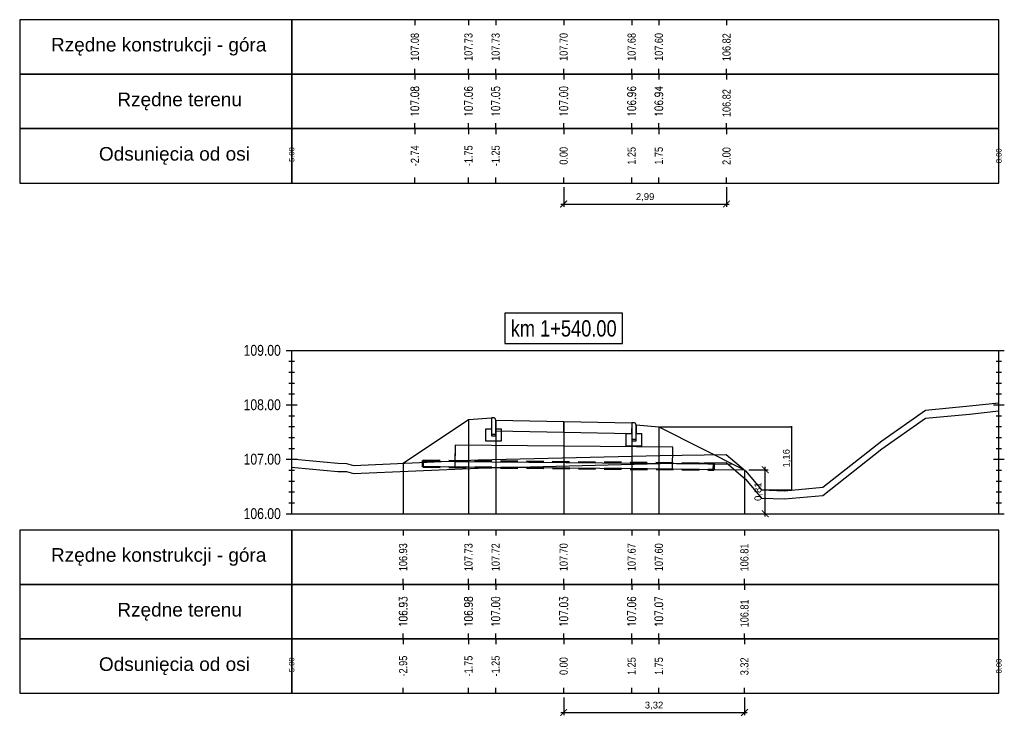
# Model space of a CAD drawing. Extents: x 7537626 to 7538805, y 5722894 to 5725486.
# Tile 72 of 90: x 7538562 to 7538581, y 5725456 to 5725468. Entities that reach past the tile are written whole.
import ezdxf

# ---------------------------------------------------------------- set-up
doc = ezdxf.new("R2010")
doc.units = 0
doc.header["$PDMODE"] = 35
doc.header["$PDSIZE"] = 0.3
doc.linetypes.add('HIDDEN', pattern=[9.525, 6.35, -3.175])
for name, color, linetype in [('C-DROGI-PROFILE', 7, 'Continuous'), ('C-DROGI-PROFILE-ETYKIETY', 7, 'Continuous'), ('C-DROGI-PRZEKROJE-ETYKIETY', 7, 'Continuous'), ('C-POPRZECZKA-przekrój', 2, 'Continuous'), ('C-POPRZECZKA-widok', 1, 'Continuous')]:
    doc.layers.add(name, color=color, linetype=linetype)
for name, color, linetype, true_color in [('C-humus', 7, 'Continuous', 0x003df5), ('C-Teren', 7, 'Continuous', 0x005716), ('poprzeczki', 7, 'Continuous', 0x0000d6)]:
    doc.layers.add(name, color=color, linetype=linetype, true_color=true_color)
doc.layers.add('Pom-plan', color=4, linetype='Continuous', plot=False)
doc.styles.add('2mm08', font='arial.ttf', dxfattribs={"width": 0.8})
doc.styles.add('opis_50', font='arial.ttf', dxfattribs={"height": 0.125})
doc.styles.get("Standard").update_dxf_attribs({"font": 'arial.ttf'})
doc.dimstyles.new('OPIS_50', dxfattribs={"dimscale": 0.5, "dimtxt": 0.125, "dimasz": 0.25, "dimexe": 0.1, "dimexo": 0.15, "dimgap": 0.1, "dimtad": 1, "dimzin": 0, "dimtxsty": 'opis_50', "dimblk": 'ARCHTICK', "dimcen": 0.15, "dimdle": 0.1, "dimaunit": 2, "dimadec": 4, "dimazin": 0, "dimtfac": 1, "dimtmove": 0, "dimatfit": 3, "dimfxl": 1, "dimarcsym": 0})

# ---------------------------------------------------------------- blocks, each defined once
blk = doc.blocks.new('_ArchTick')
at = {"color": 0, "linetype": 'ByBlock', "const_width": 0.15}
blk.add_lwpolyline([(-0.5, -0.5), (0.5, 0.5)], dxfattribs=at)
blk = doc.blocks.new('*D19')
at = {"layer": 'Defpoints', "color": 0, "transparency": 16777216}
for p in [(7538574.225, 5725460.884), (7538576.113, 5725459.723), (7538576.663, 5725459.723)]:
    blk.add_point(p, dxfattribs=at)
at = {"layer": 'poprzeczki', "color": 0, "lineweight": -2, "transparency": 16777216}
for p, q in [((7538574.24, 5725460.884), (7538576.673, 5725460.884)), ((7538576.663, 5725460.894), (7538576.663, 5725459.713)), ((7538576.128, 5725459.723), (7538576.673, 5725459.723))]:
    blk.add_line(p, q, dxfattribs=at)
at = {"layer": 'poprzeczki', "color": 0, "lineweight": -2, "transparency": 16777216, "xscale": 0.025, "yscale": 0.025, "zscale": 0.025}
for p, rotation in [((7538576.663, 5725460.884), 90), ((7538576.663, 5725459.723), 270)]:
    blk.add_blockref('_ArchTick', p, dxfattribs=dict(at, rotation=rotation))
at = {"layer": 'poprzeczki', "color": 0, "transparency": 16777216, "insert": (7538576.578, 5725460.304), "char_height": 0.125, "attachment_point": 5, "rotation": 90, "style": 'opis_50'}
blk.add_mtext('1,16', dxfattribs=at)
blk = doc.blocks.new('geokrata')
at = {"layer": 'C-POPRZECZKA-przekrój', "color": 172, "linetype": 'HIDDEN', "lineweight": 50, "ltscale": 0.05, "true_color": 0x0000cc}
for p, q in [((7538464.885, 5725469.743), (7538470.234, 5725469.689)), ((7538464.887, 5725469.627), (7538470.233, 5725469.573))]:
    blk.add_line(p, q, dxfattribs=at)
at = {"layer": 'C-POPRZECZKA-przekrój', "color": 98, "linetype": 'Continuous', "lineweight": 30, "true_color": 0x006100}
for p, q in [((7538464.892, 5725469.735), (7538465.726, 5725469.726)), ((7538464.893, 5725469.635), (7538465.725, 5725469.626)), ((7538469.225, 5725469.591), (7538470.225, 5725469.581))]:
    blk.add_line(p, q, dxfattribs=at)
for points in [[(7538467.479, 5725470.009), (7538465.479, 5725470.029), (7538465.475, 5725469.629), (7538469.475, 5725469.589), (7538469.479, 5725469.989), (7538467.479, 5725470.009), (7538465.479, 5725470.029), (7538465.476, 5725469.729), (7538470.226, 5725469.681)], [(7538464.892, 5725469.735), (7538464.893, 5725469.635)], [(7538470.225, 5725469.581), (7538470.226, 5725469.681)]]:
    blk.add_lwpolyline(points, dxfattribs=at)
at = {"layer": 'C-POPRZECZKA-przekrój', "color": 172, "linetype": 'HIDDEN', "lineweight": 50, "ltscale": 0.05, "true_color": 0x0000cc}
for points in [[(7538464.885, 5725469.743), (7538464.887, 5725469.627)], [(7538470.233, 5725469.573), (7538470.234, 5725469.689)]]:
    blk.add_lwpolyline(points, dxfattribs=at)
blk = doc.blocks.new('*D242')
at = {"layer": 'Defpoints', "color": 0, "transparency": 16777216}
for p in [(7538572.475, 5725455.986), (7538575.798, 5725455.986), (7538575.798, 5725455.633)]:
    blk.add_point(p, dxfattribs=at)
at = {"layer": 'Pom-plan', "color": 0, "lineweight": -2, "transparency": 16777216}
for p, q in [((7538572.475, 5725455.911), (7538572.475, 5725455.583)), ((7538575.798, 5725455.911), (7538575.798, 5725455.583)), ((7538572.425, 5725455.633), (7538575.848, 5725455.633))]:
    blk.add_line(p, q, dxfattribs=at)
at = {"layer": 'Pom-plan', "color": 0, "lineweight": -2, "transparency": 16777216, "xscale": 0.125, "yscale": 0.125, "zscale": 0.125, "rotation": 180}
blk.add_blockref('_ArchTick', (7538572.475, 5725455.633), dxfattribs=at)
at = {"layer": 'Pom-plan', "color": 0, "lineweight": -2, "transparency": 16777216, "xscale": 0.125, "yscale": 0.125, "zscale": 0.125}
blk.add_blockref('_ArchTick', (7538575.798, 5725455.633), dxfattribs=at)
at = {"layer": 'Pom-plan', "color": 0, "transparency": 16777216, "insert": (7538574.136, 5725455.758), "char_height": 0.125, "attachment_point": 5, "style": 'opis_50'}
blk.add_mtext('3,32', dxfattribs=at)
blk = doc.blocks.new('*D243')
at = {"layer": 'Defpoints', "color": 0, "transparency": 16777216}
for p in [(7538575.806, 5725460.094), (7538576.181, 5725460.094), (7538575.798, 5725459.286)]:
    blk.add_point(p, dxfattribs=at)
at = {"layer": 'Pom-plan', "color": 0, "lineweight": -2, "transparency": 16777216}
for p, q in [((7538575.881, 5725460.094), (7538576.231, 5725460.094)), ((7538576.181, 5725459.236), (7538576.181, 5725460.144)), ((7538575.873, 5725459.286), (7538576.231, 5725459.286))]:
    blk.add_line(p, q, dxfattribs=at)
at = {"layer": 'Pom-plan', "color": 0, "lineweight": -2, "transparency": 16777216, "xscale": 0.125, "yscale": 0.125, "zscale": 0.125}
for p, rotation in [((7538576.181, 5725460.094), 90), ((7538576.181, 5725459.286), 270)]:
    blk.add_blockref('_ArchTick', p, dxfattribs=dict(at, rotation=rotation))
at = {"layer": 'Pom-plan', "color": 0, "transparency": 16777216, "insert": (7538576.056, 5725459.69), "char_height": 0.125, "attachment_point": 5, "rotation": 90, "style": 'opis_50'}
blk.add_mtext('0,81', dxfattribs=at)
blk = doc.blocks.new('*D244')
at = {"layer": 'Defpoints', "color": 0, "transparency": 16777216}
for p in [(7538572.475, 5725465.361), (7538575.469, 5725465.361), (7538575.469, 5725464.975)]:
    blk.add_point(p, dxfattribs=at)
at = {"layer": 'Pom-plan', "color": 0, "lineweight": -2, "transparency": 16777216}
for p, q in [((7538572.475, 5725465.286), (7538572.475, 5725464.925)), ((7538575.469, 5725465.286), (7538575.469, 5725464.925)), ((7538572.425, 5725464.975), (7538575.519, 5725464.975))]:
    blk.add_line(p, q, dxfattribs=at)
at = {"layer": 'Pom-plan', "color": 0, "lineweight": -2, "transparency": 16777216, "xscale": 0.125, "yscale": 0.125, "zscale": 0.125, "rotation": 180}
blk.add_blockref('_ArchTick', (7538572.475, 5725464.975), dxfattribs=at)
at = {"layer": 'Pom-plan', "color": 0, "lineweight": -2, "transparency": 16777216, "xscale": 0.125, "yscale": 0.125, "zscale": 0.125}
blk.add_blockref('_ArchTick', (7538575.469, 5725464.975), dxfattribs=at)
at = {"layer": 'Pom-plan', "color": 0, "transparency": 16777216, "insert": (7538573.972, 5725465.1), "char_height": 0.125, "attachment_point": 5, "style": 'opis_50'}
blk.add_mtext('2,99', dxfattribs=at)

msp = doc.modelspace()

# ---------------------------------------------------------------- linework, layer by layer
at = {"layer": 'C-DROGI-PROFILE', "color": 7, "linetype": 'Continuous', "lineweight": -3}
for p, q in [((7538569.739, 5725468.361), (7538569.739, 5725468.261)), ((7538570.725, 5725468.361), (7538570.725, 5725468.261)), ((7538571.225, 5725468.361), (7538571.225, 5725468.261)), ((7538572.475, 5725468.361), (7538572.475, 5725468.261)), ((7538573.725, 5725468.361), (7538573.725, 5725468.261)), ((7538574.225, 5725468.361), (7538574.225, 5725468.261)), ((7538575.469, 5725468.361), (7538575.469, 5725468.261)), ((7538569.739, 5725467.361), (7538569.739, 5725467.461)), ((7538569.739, 5725467.361), (7538569.739, 5725467.261)), ((7538570.725, 5725467.361), (7538570.725, 5725467.461)), ((7538570.725, 5725467.361), (7538570.725, 5725467.261)), ((7538571.225, 5725467.361), (7538571.225, 5725467.461)), ((7538571.225, 5725467.361), (7538571.225, 5725467.261)), ((7538572.475, 5725467.361), (7538572.475, 5725467.461)), ((7538572.475, 5725467.361), (7538572.475, 5725467.261)), ((7538573.725, 5725467.361), (7538573.725, 5725467.461)), ((7538573.725, 5725467.361), (7538573.725, 5725467.261)), ((7538574.225, 5725467.361), (7538574.225, 5725467.461)), ((7538574.225, 5725467.361), (7538574.225, 5725467.261)), ((7538575.469, 5725467.361), (7538575.469, 5725467.461)), ((7538575.469, 5725467.361), (7538575.469, 5725467.261)), ((7538569.739, 5725466.361), (7538569.739, 5725466.461)), ((7538570.725, 5725466.361), (7538570.725, 5725466.461)), ((7538571.225, 5725466.361), (7538571.225, 5725466.461)), ((7538572.475, 5725466.361), (7538572.475, 5725466.461)), ((7538573.725, 5725466.361), (7538573.725, 5725466.461)), ((7538574.225, 5725466.361), (7538574.225, 5725466.461)), ((7538575.469, 5725466.361), (7538575.469, 5725466.461)), ((7538569.739, 5725466.361), (7538569.739, 5725466.261)), ((7538570.725, 5725466.361), (7538570.725, 5725466.261)), ((7538571.225, 5725466.361), (7538571.225, 5725466.261)), ((7538572.475, 5725466.361), (7538572.475, 5725466.261)), ((7538573.725, 5725466.361), (7538573.725, 5725466.261)), ((7538574.225, 5725466.361), (7538574.225, 5725466.261)), ((7538575.469, 5725466.361), (7538575.469, 5725466.261)), ((7538569.739, 5725465.361), (7538569.739, 5725465.461)), ((7538570.725, 5725465.361), (7538570.725, 5725465.461)), ((7538571.225, 5725465.361), (7538571.225, 5725465.461)), ((7538572.475, 5725465.361), (7538572.475, 5725465.461)), ((7538573.725, 5725465.361), (7538573.725, 5725465.461)), ((7538574.225, 5725465.361), (7538574.225, 5725465.461)), ((7538575.469, 5725465.361), (7538575.469, 5725465.461)), ((7538569.524, 5725458.986), (7538569.524, 5725458.886)), ((7538570.725, 5725458.986), (7538570.725, 5725458.886)), ((7538571.225, 5725458.986), (7538571.225, 5725458.886)), ((7538572.475, 5725458.986), (7538572.475, 5725458.886)), ((7538573.725, 5725458.986), (7538573.725, 5725458.886)), ((7538574.225, 5725458.986), (7538574.225, 5725458.886)), ((7538575.798, 5725458.986), (7538575.798, 5725458.886)), ((7538569.524, 5725457.986), (7538569.524, 5725458.086)), ((7538570.725, 5725457.986), (7538570.725, 5725458.086)), ((7538571.225, 5725457.986), (7538571.225, 5725458.086)), ((7538572.475, 5725457.986), (7538572.475, 5725458.086)), ((7538573.725, 5725457.986), (7538573.725, 5725458.086)), ((7538574.225, 5725457.986), (7538574.225, 5725458.086)), ((7538575.798, 5725457.986), (7538575.798, 5725458.086)), ((7538569.524, 5725457.986), (7538569.524, 5725457.886)), ((7538570.725, 5725457.986), (7538570.725, 5725457.886)), ((7538571.225, 5725457.986), (7538571.225, 5725457.886)), ((7538572.475, 5725457.986), (7538572.475, 5725457.886)), ((7538573.725, 5725457.986), (7538573.725, 5725457.886)), ((7538574.225, 5725457.986), (7538574.225, 5725457.886)), ((7538575.798, 5725457.986), (7538575.798, 5725457.886)), ((7538569.524, 5725456.986), (7538569.524, 5725457.086)), ((7538569.524, 5725456.986), (7538569.524, 5725456.886)), ((7538570.725, 5725456.986), (7538570.725, 5725457.086)), ((7538570.725, 5725456.986), (7538570.725, 5725456.886)), ((7538571.225, 5725456.986), (7538571.225, 5725457.086)), ((7538571.225, 5725456.986), (7538571.225, 5725456.886)), ((7538572.475, 5725456.986), (7538572.475, 5725457.086)), ((7538572.475, 5725456.986), (7538572.475, 5725456.886)), ((7538573.725, 5725456.986), (7538573.725, 5725457.086)), ((7538573.725, 5725456.986), (7538573.725, 5725456.886)), ((7538574.225, 5725456.986), (7538574.225, 5725457.086)), ((7538574.225, 5725456.986), (7538574.225, 5725456.886)), ((7538575.798, 5725456.986), (7538575.798, 5725457.086)), ((7538575.798, 5725456.986), (7538575.798, 5725456.886)), ((7538569.524, 5725455.986), (7538569.524, 5725456.086)), ((7538570.725, 5725455.986), (7538570.725, 5725456.086)), ((7538571.225, 5725455.986), (7538571.225, 5725456.086)), ((7538572.475, 5725455.986), (7538572.475, 5725456.086)), ((7538573.725, 5725455.986), (7538573.725, 5725456.086)), ((7538574.225, 5725455.986), (7538574.225, 5725456.086)), ((7538575.798, 5725455.986), (7538575.798, 5725456.086))]:
    msp.add_line(p, q, dxfattribs=at)
at = {"layer": 'C-DROGI-PROFILE', "color": 1, "linetype": 'Continuous', "lineweight": -3}
for points in [[(7538567.475, 5725467.361), (7538567.475, 5725468.361), (7538562.475, 5725468.361), (7538562.475, 5725467.361)], [(7538567.475, 5725467.361), (7538580.475, 5725467.361), (7538580.475, 5725468.361), (7538567.475, 5725468.361)], [(7538567.475, 5725466.361), (7538567.475, 5725467.361), (7538562.475, 5725467.361), (7538562.475, 5725466.361)], [(7538567.475, 5725466.361), (7538580.475, 5725466.361), (7538580.475, 5725467.361), (7538567.475, 5725467.361)], [(7538567.475, 5725465.361), (7538567.475, 5725466.361), (7538562.475, 5725466.361), (7538562.475, 5725465.361)], [(7538567.475, 5725465.361), (7538580.475, 5725465.361), (7538580.475, 5725466.361), (7538567.475, 5725466.361)], [(7538567.475, 5725457.986), (7538567.475, 5725458.986), (7538562.475, 5725458.986), (7538562.475, 5725457.986)], [(7538567.475, 5725457.986), (7538580.475, 5725457.986), (7538580.475, 5725458.986), (7538567.475, 5725458.986)], [(7538567.475, 5725456.986), (7538567.475, 5725457.986), (7538562.475, 5725457.986), (7538562.475, 5725456.986)], [(7538567.475, 5725456.986), (7538580.475, 5725456.986), (7538580.475, 5725457.986), (7538567.475, 5725457.986)], [(7538567.475, 5725455.986), (7538567.475, 5725456.986), (7538562.475, 5725456.986), (7538562.475, 5725455.986)], [(7538567.475, 5725455.986), (7538580.475, 5725455.986), (7538580.475, 5725456.986), (7538567.475, 5725456.986)]]:
    msp.add_3dface(points, dxfattribs=at)
at = {"layer": 'C-DROGI-PRZEKROJE-ETYKIETY', "color": 1, "linetype": 'Continuous', "lineweight": -3}
for p, q in [((7538570.725, 5725461.014), (7538570.725, 5725459.286)), ((7538571.225, 5725461.007), (7538571.225, 5725459.286)), ((7538572.475, 5725460.982), (7538572.475, 5725459.286)), ((7538573.725, 5725460.957), (7538573.725, 5725459.286)), ((7538574.225, 5725460.884), (7538574.225, 5725459.286)), ((7538569.524, 5725460.213), (7538569.524, 5725459.286))]:
    msp.add_line(p, q, dxfattribs=at)
msp.add_lwpolyline([(7538575.798, 5725460.094), (7538575.798, 5725459.286)], dxfattribs=at)
at = {"layer": 'C-humus'}
for p, q in [((7538579.936, 5725461.117), (7538580.475, 5725461.174)), ((7538578.323, 5725460.476), (7538579.125, 5725461.039)), ((7538579.125, 5725461.039), (7538579.936, 5725461.117)), ((7538577.239, 5725459.622), (7538578.323, 5725460.476)), ((7538567.475, 5725460.139), (7538567.533, 5725460.137)), ((7538567.533, 5725460.137), (7538568.321, 5725460.064)), ((7538568.321, 5725460.064), (7538568.482, 5725460.058)), ((7538568.482, 5725460.058), (7538568.613, 5725460.023)), ((7538568.613, 5725460.023), (7538570.903, 5725460.125)), ((7538570.903, 5725460.125), (7538574.248, 5725460.207)), ((7538574.248, 5725460.207), (7538575.459, 5725460.226)), ((7538575.459, 5725460.226), (7538575.817, 5725459.921)), ((7538575.817, 5725459.921), (7538576.113, 5725459.573)), ((7538576.113, 5725459.573), (7538576.533, 5725459.556)), ((7538576.533, 5725459.556), (7538577.239, 5725459.622))]:
    msp.add_line(p, q, dxfattribs=at)
at = {"layer": 'C-POPRZECZKA-przekrój', "color": 2, "linetype": 'Continuous', "lineweight": -3}
for p, q in [((7538569.524, 5725460.213), (7538570.725, 5725461.014)), ((7538570.725, 5725461.014), (7538571.145, 5725461.047)), ((7538571.185, 5725461.047), (7538571.145, 5725461.047)), ((7538571.145, 5725461.047), (7538571.145, 5725460.717)), ((7538571.19, 5725461.047), (7538571.185, 5725461.047)), ((7538571.199, 5725461.045), (7538571.19, 5725461.047)), ((7538571.207, 5725461.04), (7538571.199, 5725461.045)), ((7538571.213, 5725461.036), (7538571.207, 5725461.04)), ((7538571.218, 5725461.03), (7538571.213, 5725461.036)), ((7538571.222, 5725461.023), (7538571.218, 5725461.03)), ((7538571.224, 5725461.015), (7538571.222, 5725461.023)), ((7538571.225, 5725461.007), (7538571.224, 5725461.015)), ((7538571.225, 5725461.007), (7538572.475, 5725460.982)), ((7538571.225, 5725461.007), (7538571.226, 5725460.807)), ((7538571.225, 5725460.717), (7538571.225, 5725461.007)), ((7538571.225, 5725461.007), (7538571.225, 5725460.847)), ((7538572.475, 5725460.782), (7538572.475, 5725460.982)), ((7538572.475, 5725460.982), (7538573.725, 5725460.957)), ((7538571.045, 5725460.617), (7538571.045, 5725460.847)), ((7538571.045, 5725460.847), (7538571.145, 5725460.847)), ((7538571.145, 5725460.847), (7538571.145, 5725460.747)), ((7538571.225, 5725460.847), (7538571.325, 5725460.847)), ((7538571.226, 5725460.807), (7538572.475, 5725460.782)), ((7538571.325, 5725460.847), (7538571.325, 5725460.617)), ((7538572.475, 5725460.782), (7538573.724, 5725460.757)), ((7538573.725, 5725460.957), (7538573.724, 5725460.757)), ((7538573.765, 5725460.957), (7538573.725, 5725460.957)), ((7538573.725, 5725460.957), (7538573.725, 5725460.627)), ((7538573.77, 5725460.957), (7538573.765, 5725460.957)), ((7538573.779, 5725460.955), (7538573.77, 5725460.957)), ((7538573.787, 5725460.95), (7538573.779, 5725460.955)), ((7538573.793, 5725460.946), (7538573.787, 5725460.95)), ((7538573.798, 5725460.94), (7538573.793, 5725460.946)), ((7538573.802, 5725460.933), (7538573.798, 5725460.94)), ((7538573.804, 5725460.925), (7538573.802, 5725460.933)), ((7538573.805, 5725460.917), (7538573.804, 5725460.925)), ((7538573.805, 5725460.627), (7538573.805, 5725460.917)), ((7538573.805, 5725460.917), (7538573.805, 5725460.757)), ((7538573.805, 5725460.917), (7538574.225, 5725460.884)), ((7538571.325, 5725460.617), (7538571.045, 5725460.617)), ((7538571.145, 5725460.747), (7538571.225, 5725460.747)), ((7538571.145, 5725460.717), (7538571.225, 5725460.717)), ((7538573.625, 5725460.527), (7538573.625, 5725460.757)), ((7538573.625, 5725460.757), (7538573.725, 5725460.757)), ((7538573.725, 5725460.757), (7538573.725, 5725460.657)), ((7538573.725, 5725460.657), (7538573.805, 5725460.657)), ((7538573.725, 5725460.627), (7538573.805, 5725460.627)), ((7538573.805, 5725460.757), (7538573.905, 5725460.757)), ((7538573.905, 5725460.757), (7538573.905, 5725460.527)), ((7538573.905, 5725460.527), (7538573.625, 5725460.527))]:
    msp.add_line(p, q, dxfattribs=at)
at = {"layer": 'C-POPRZECZKA-przekrój'}
for points in [[(7538574.225, 5725460.884), (7538575.79, 5725460.094)], [(7538575.225, 5725460.1), (7538575.79, 5725460.094)], [(7538575.226, 5725460.2), (7538575.588, 5725460.196)]]:
    msp.add_lwpolyline(points, dxfattribs=at)
at = {"layer": 'C-POPRZECZKA-widok', "color": 1, "linetype": 'Continuous', "lineweight": -3}
for p, q in [((7538567.375, 5725462.286), (7538580.575, 5725462.286)), ((7538567.475, 5725459.286), (7538567.475, 5725462.286)), ((7538580.475, 5725459.286), (7538580.475, 5725462.286)), ((7538567.425, 5725462.086), (7538567.525, 5725462.086)), ((7538580.425, 5725462.086), (7538580.525, 5725462.086)), ((7538567.425, 5725461.886), (7538567.525, 5725461.886)), ((7538580.425, 5725461.886), (7538580.525, 5725461.886)), ((7538567.425, 5725461.686), (7538567.525, 5725461.686)), ((7538580.425, 5725461.686), (7538580.525, 5725461.686)), ((7538567.425, 5725461.486), (7538567.525, 5725461.486)), ((7538580.425, 5725461.486), (7538580.525, 5725461.486)), ((7538567.375, 5725461.286), (7538567.575, 5725461.286)), ((7538567.425, 5725461.286), (7538567.525, 5725461.286)), ((7538580.375, 5725461.286), (7538580.575, 5725461.286)), ((7538580.425, 5725461.286), (7538580.525, 5725461.286)), ((7538567.425, 5725461.086), (7538567.525, 5725461.086)), ((7538580.425, 5725461.086), (7538580.525, 5725461.086)), ((7538567.425, 5725460.886), (7538567.525, 5725460.886)), ((7538580.425, 5725460.886), (7538580.525, 5725460.886)), ((7538567.425, 5725460.686), (7538567.525, 5725460.686)), ((7538580.425, 5725460.686), (7538580.525, 5725460.686)), ((7538567.425, 5725460.486), (7538567.525, 5725460.486)), ((7538580.425, 5725460.486), (7538580.525, 5725460.486)), ((7538567.375, 5725460.286), (7538567.575, 5725460.286)), ((7538567.425, 5725460.286), (7538567.525, 5725460.286)), ((7538580.375, 5725460.286), (7538580.575, 5725460.286)), ((7538580.425, 5725460.286), (7538580.525, 5725460.286)), ((7538567.425, 5725460.086), (7538567.525, 5725460.086)), ((7538580.425, 5725460.086), (7538580.525, 5725460.086)), ((7538567.425, 5725459.886), (7538567.525, 5725459.886)), ((7538580.425, 5725459.886), (7538580.525, 5725459.886)), ((7538567.425, 5725459.686), (7538567.525, 5725459.686)), ((7538580.425, 5725459.686), (7538580.525, 5725459.686)), ((7538567.425, 5725459.486), (7538567.525, 5725459.486)), ((7538580.425, 5725459.486), (7538580.525, 5725459.486)), ((7538567.375, 5725459.286), (7538580.575, 5725459.286))]:
    msp.add_line(p, q, dxfattribs=at)
at = {"layer": 'C-POPRZECZKA-widok', "color": 3, "linetype": 'Continuous', "lineweight": -3}
msp.add_3dface([(7538571.395, 5725462.411), (7538573.555, 5725462.411), (7538573.555, 5725462.968), (7538571.395, 5725462.968)], dxfattribs=at)
at = {"layer": 'C-Teren'}
for p, q in [((7538579.936, 5725461.267), (7538580.475, 5725461.324)), ((7538578.323, 5725460.626), (7538579.125, 5725461.189)), ((7538579.125, 5725461.189), (7538579.936, 5725461.267)), ((7538577.239, 5725459.772), (7538578.323, 5725460.626)), ((7538567.475, 5725460.289), (7538567.533, 5725460.287)), ((7538567.533, 5725460.287), (7538568.321, 5725460.214)), ((7538568.613, 5725460.173), (7538570.903, 5725460.275)), ((7538570.903, 5725460.275), (7538574.248, 5725460.357)), ((7538574.248, 5725460.357), (7538575.459, 5725460.376)), ((7538575.459, 5725460.376), (7538575.817, 5725460.071)), ((7538568.321, 5725460.214), (7538568.482, 5725460.208)), ((7538568.482, 5725460.208), (7538568.613, 5725460.173)), ((7538575.817, 5725460.071), (7538576.113, 5725459.723)), ((7538576.113, 5725459.723), (7538576.533, 5725459.706)), ((7538576.533, 5725459.706), (7538577.239, 5725459.772))]:
    msp.add_line(p, q, dxfattribs=at)

# ---------------------------------------------------------------- block references
at = {"layer": 'C-POPRZECZKA-przekrój'}
msp.add_blockref('geokrata', (105, -9.482), dxfattribs=at)

# ---------------------------------------------------------------- texts
at = {"layer": 'C-DROGI-PROFILE', "color": 2}
for s, p in [('Rzędne konstrukcji - góra', (7538563.05, 5725467.778)), ('Rzędne terenu', (7538564.27, 5725466.772)), ('Odsunięcia od osi', (7538563.931, 5725465.772)), ('Rzędne konstrukcji - góra', (7538563.05, 5725458.403)), ('Rzędne terenu', (7538564.27, 5725457.397)), ('Odsunięcia od osi', (7538563.931, 5725456.397))]:
    msp.add_text(s, height=0.25, dxfattribs=at).set_placement(p)
at = {"layer": 'C-DROGI-PROFILE-ETYKIETY', "color": 1, "style": '2mm08', "width": 0.8}
for s, p in [('106.82', (7538575.543, 5725467.6)), ('106.82', (7538575.544, 5725466.573)), ('2.00', (7538575.543, 5725465.693)), ('106.81', (7538575.872, 5725458.225)), ('106.81', (7538575.873, 5725457.198)), ('3.32', (7538575.872, 5725456.318))]:
    msp.add_text(s, height=0.15, rotation=90, dxfattribs=at).set_placement(p)
at = {"layer": 'C-DROGI-PROFILE-ETYKIETY', "color": 1, "linetype": 'Continuous', "lineweight": -3, "char_height": 0.15, "attachment_point": 5, "rotation": 90, "style": '2mm08'}
for s, insert in [('107.08', (7538569.739, 5725467.861)), ('107.73', (7538570.725, 5725467.861)), ('107.73', (7538571.225, 5725467.861)), ('107.70', (7538572.475, 5725467.861)), ('107.68', (7538573.725, 5725467.861)), ('107.60', (7538574.225, 5725467.861)), ('{\\Fsimplex.shx|c238;107.08}', (7538569.739, 5725466.861)), ('{\\Fsimplex.shx|c238;107.06}', (7538570.725, 5725466.861)), ('{\\Fsimplex.shx|c238;107.05}', (7538571.225, 5725466.861)), ('{\\Fsimplex.shx|c238;107.00}', (7538572.475, 5725466.861)), ('{\\Fsimplex.shx|c238;106.96}', (7538573.725, 5725466.861)), ('{\\Fsimplex.shx|c238;106.94}', (7538574.225, 5725466.861)), ('-2.74', (7538569.739, 5725465.861)), ('-1.75', (7538570.725, 5725465.861)), ('-1.25', (7538571.225, 5725465.861)), ('0.00', (7538572.475, 5725465.861)), ('1.25', (7538573.725, 5725465.861)), ('1.75', (7538574.225, 5725465.861)), ('107.67', (7538573.725, 5725458.486)), ('106.93', (7538569.524, 5725458.486)), ('107.73', (7538570.725, 5725458.486)), ('107.72', (7538571.225, 5725458.486)), ('107.70', (7538572.475, 5725458.486)), ('107.60', (7538574.225, 5725458.486)), ('{\\Fsimplex.shx|c238;106.93}', (7538569.524, 5725457.486)), ('{\\Fsimplex.shx|c238;106.98}', (7538570.725, 5725457.486)), ('{\\Fsimplex.shx|c238;107.00}', (7538571.225, 5725457.486)), ('{\\Fsimplex.shx|c238;107.03}', (7538572.475, 5725457.486)), ('{\\Fsimplex.shx|c238;107.06}', (7538573.725, 5725457.486)), ('{\\Fsimplex.shx|c238;107.07}', (7538574.225, 5725457.486)), ('-2.95', (7538569.524, 5725456.486)), ('-1.75', (7538570.725, 5725456.486)), ('-1.25', (7538571.225, 5725456.486)), ('0.00', (7538572.475, 5725456.486)), ('1.25', (7538573.725, 5725456.486)), ('1.75', (7538574.225, 5725456.486))]:
    msp.add_mtext(s, dxfattribs=dict(at, insert=insert))
at = {"layer": 'C-DROGI-PROFILE-ETYKIETY', "color": 7, "linetype": 'Continuous', "lineweight": -3, "char_height": 0.1, "attachment_point": 5, "rotation": 90, "style": '2mm08'}
for s, insert in [('-5.00', (7538567.475, 5725465.861)), ('8.00', (7538580.475, 5725465.861)), ('-5.00', (7538567.475, 5725456.486)), ('8.00', (7538580.475, 5725456.486))]:
    msp.add_mtext(s, dxfattribs=dict(at, insert=insert))
at = {"layer": 'C-POPRZECZKA-widok', "color": 3, "linetype": 'Continuous', "lineweight": -3, "insert": (7538572.475, 5725462.536), "char_height": 0.3, "attachment_point": 8, "style": '2mm08'}
msp.add_mtext('km 1+540.00', dxfattribs=at)
at = {"layer": 'C-POPRZECZKA-widok', "color": 1, "linetype": 'Continuous', "lineweight": -3, "char_height": 0.2, "attachment_point": 6, "style": '2mm08'}
for s, insert in [('109.00', (7538567.275, 5725462.286)), ('108.00', (7538567.275, 5725461.286)), ('107.00', (7538567.275, 5725460.286)), ('106.00', (7538567.275, 5725459.286))]:
    msp.add_mtext(s, dxfattribs=dict(at, insert=insert))

# ---------------------------------------------------------------- dimensions: what is measured, and where the dimension line sits
at = {"layer": 'Pom-plan'}
for base, p1, p2, picture, middle in [((7538575.469, 5725464.975), (7538572.475, 5725465.361), (7538575.469, 5725465.361), '*D244', (7538573.972, 5725465.1)), ((7538575.798, 5725455.633), (7538572.475, 5725455.986), (7538575.798, 5725455.986), '*D242', (7538574.136, 5725455.758))]:
    dim = msp.add_linear_dim(base=base, p1=p1, p2=p2, dimstyle='OPIS_50', dxfattribs=at)
    dim.commit()
    dim.dimension.update_dxf_attribs({"geometry": picture, "text_midpoint": middle})
dim = msp.add_linear_dim(base=(7538576.181, 5725460.094), p1=(7538575.798, 5725459.286), p2=(7538575.806, 5725460.094), angle=90, dimstyle='OPIS_50', dxfattribs=at)
dim.commit()
dim.dimension.update_dxf_attribs({"geometry": '*D243', "text_midpoint": (7538576.056, 5725459.69)})
at = {"layer": 'poprzeczki'}
dim = msp.add_linear_dim(base=(7538576.663, 5725459.723), p1=(7538574.225, 5725460.884), p2=(7538576.113, 5725459.723), angle=90, dimstyle='OPIS_50', override={"dimscale": 0.1}, dxfattribs=at)
dim.commit()
dim.dimension.update_dxf_attribs({"geometry": '*D19', "text_midpoint": (7538576.578, 5725460.304)})

doc.saveas('drawing.dxf')
